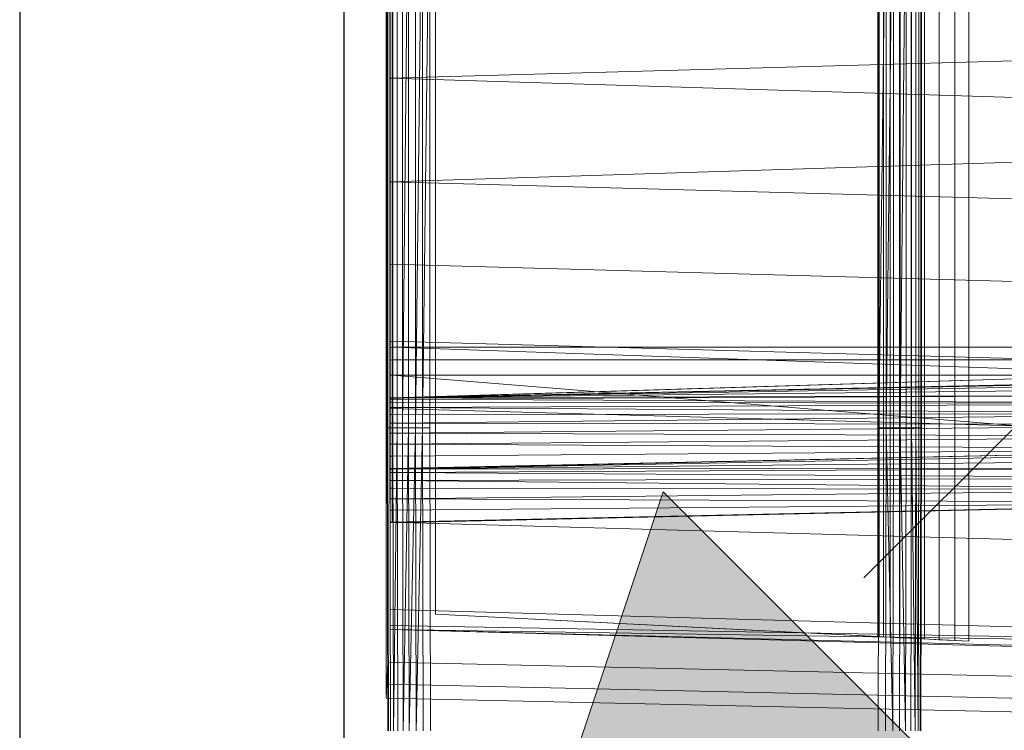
# Model space of a CAD drawing. Header units: metres. Extents: x 397.7 to 427.5, y 12.7 to 28.4.
# Tile 51 of 89: x 407.44 to 407.743, y 26.126 to 26.345. Entities that reach past the tile are written whole.
import ezdxf

# ---------------------------------------------------------------- set-up
doc = ezdxf.new("R2010")
doc.units = ezdxf.units.M
for name, color, linetype, lineweight in [('A-DETL-____-MBND', 7, 'Continuous', 18), ('A-DETL-GENF-OTLN', 7, 'Continuous', 18), ('A-WALL-____-MCUT', 7, 'Continuous', 25), ('A-WALL-____-OTLN', 7, 'Continuous', 25)]:
    doc.layers.add(name, color=color, linetype=linetype, lineweight=lineweight)

# ---------------------------------------------------------------- blocks, each defined once
blk = doc.blocks.new('Family - Inodor P4-153813-07_ENLLUMENAT_P4')
at = {"layer": 'A-DETL-____-MBND', "color": 253, "true_color": 0xaaaaaa}
for p, q in [((0.00056, 0.01465), (0.00056, 0.38826)), ((0.00056, 0.01465), (0.00056, 0.38826)), ((0.16489, 0.38826), (0.16489, 0.01465)), ((0.16489, 0.38826), (0.16489, 0.01465)), ((0, 0.36417), (0, 0.03582)), ((0, 0.03582), (0, 0.36417)), ((0.00056, 0.36417), (0.00056, 0.03582)), ((0.00056, 0.03582), (0.00056, 0.36417)), ((0.15833, 0.36132), (0.15833, 0.04336)), ((0.16188, 0.3615), (0.16187, 0.04318)), ((0.16598, 0.36171), (0.16598, 0.04297)), ((0.17052, 0.36194), (0.17052, 0.04274)), ((0.17536, 0.36218), (0.17536, 0.04249)), ((0.17966, 0.04228), (0.17966, 0.3624)), ((0.15161, 0.36098), (0.15161, 0.0437)), ((0.15205, 0.361), (0.15205, 0.04368)), ((0.15334, 0.36106), (0.15334, 0.04361)), ((0.15546, 0.36117), (0.15546, 0.04351)), ((0.01521, 0.35403), (0.01521, 0.05064)), ((0.01521, 0.35403), (0.01521, 0.05064)), ((0.00036, 0.10805), (0.00036, 0.29485)), ((0.00036, 0.10805), (0.00036, 0.29485)), ((0.00056, 0.10805), (0.00056, 0.29485)), ((0.00056, 0.29485), (0.00056, 0.10805)), ((0.00056, 0.10805), (0.00056, 0.29485)), ((0.00116, 0.10805), (0.00116, 0.29485)), ((0.00116, 0.29485), (0.00116, 0.10805)), ((0.00116, 0.10805), (0.00116, 0.29485)), ((0.00213, 0.10805), (0.00213, 0.29485)), ((0.00213, 0.29485), (0.00213, 0.10805)), ((0.00213, 0.10805), (0.00213, 0.29485)), ((0.00345, 0.10805), (0.00345, 0.29485)), ((0.00345, 0.29485), (0.00345, 0.10805)), ((0.00345, 0.10805), (0.00345, 0.29485)), ((0.00508, 0.10805), (0.00508, 0.29485)), ((0.00508, 0.29485), (0.00508, 0.10805)), ((0.00696, 0.29485), (0.00508, 0.10805)), ((0.00508, 0.10805), (0.00508, 0.29485)), ((0.00508, 0.10805), (0.00696, 0.29485)), ((0.00696, 0.10805), (0.00696, 0.29485)), ((0.00696, 0.10805), (0.00696, 0.29485)), ((0.00696, 0.10805), (0.00696, 0.29485)), ((0.00904, 0.10805), (0.00904, 0.29485)), ((0.00904, 0.29485), (0.00904, 0.10805)), ((0.01126, 0.29485), (0.00904, 0.10805)), ((0.00904, 0.10805), (0.00904, 0.29485)), ((0.00904, 0.10805), (0.01126, 0.29485)), ((0.01126, 0.10805), (0.01126, 0.29485)), ((0.01354, 0.29485), (0.01126, 0.10805)), ((0.01126, 0.10805), (0.01126, 0.29485)), ((0.01126, 0.10805), (0.01126, 0.29485)), ((0.01126, 0.10805), (0.01354, 0.29485)), ((0.01354, 0.10805), (0.01354, 0.29485)), ((0.01354, 0.29485), (0.01354, 0.10805)), ((0.01354, 0.10805), (0.01354, 0.29485)), ((0.15191, 0.10805), (0.15191, 0.29485)), ((0.15191, 0.29485), (0.15191, 0.10805)), ((0.15419, 0.29485), (0.15191, 0.10805)), ((0.15191, 0.10805), (0.15191, 0.29485)), ((0.15191, 0.10805), (0.15419, 0.29485)), ((0.15419, 0.10805), (0.15419, 0.29485)), ((0.15641, 0.29485), (0.15419, 0.10805)), ((0.15419, 0.10805), (0.15419, 0.29485)), ((0.15419, 0.10805), (0.15419, 0.29485)), ((0.15419, 0.10805), (0.15641, 0.29485)), ((0.15641, 0.10805), (0.15641, 0.29485)), ((0.15641, 0.10805), (0.15641, 0.29485)), ((0.15641, 0.10805), (0.15641, 0.29485)), ((0.15849, 0.10805), (0.15849, 0.29485)), ((0.15849, 0.29485), (0.15849, 0.10805)), ((0.16037, 0.29485), (0.15849, 0.10805)), ((0.15849, 0.10805), (0.15849, 0.29485)), ((0.15849, 0.10805), (0.16037, 0.29485)), ((0.16037, 0.10805), (0.16037, 0.29485)), ((0.16037, 0.10805), (0.16037, 0.29485)), ((0.16037, 0.10805), (0.16037, 0.29485)), ((0.162, 0.10805), (0.162, 0.29485)), ((0.162, 0.29485), (0.162, 0.10805)), ((0.162, 0.10805), (0.162, 0.29485)), ((0.16332, 0.10805), (0.16332, 0.29485)), ((0.16332, 0.29485), (0.16332, 0.10805)), ((0.16332, 0.10805), (0.16332, 0.29485)), ((0.16429, 0.10805), (0.16429, 0.29485)), ((0.16429, 0.29485), (0.16429, 0.10805)), ((0.16429, 0.10805), (0.16429, 0.29485)), ((0.16489, 0.10805), (0.16489, 0.29485)), ((0.16489, 0.29485), (0.16489, 0.10805)), ((0.16489, 0.10805), (0.16489, 0.29485)), ((0.16509, 0.29485), (0.16509, 0.10805)), ((0.16509, 0.29485), (0.16509, 0.10805)), ((0.00127, 0.11722), (0.00127, 0.28262)), ((0.00127, 0.13284), (0.00127, 0.26701)), ((0.00127, 0.267), (0.00127, 0.13339)), ((0.00186, 0.26697), (0.00186, 0.13288)), ((0.00186, 0.13288), (0.00186, 0.26697)), ((0.00186, 0.13288), (0.00186, 0.26697)), ((0.00186, 0.13288), (0.00186, 0.26697)), ((0.00127, 0.2159), (0.00127, 0.24131)), ((0.51095, 0.22997), (0.00127, 0.2159)), ((0.51095, 0.19991), (0.00127, 0.2159)), ((0.00127, 0.18393), (0.00127, 0.2159)), ((0.51095, 0.19991), (0.00127, 0.18393)), ((0.51095, 0.16986), (0.00127, 0.18393)), ((0.00127, 0.15852), (0.00127, 0.18393)), ((0.51095, 0.14444), (0.00127, 0.15852)), ((0.00127, 0.13475), (0.00127, 0.15852)), ((0.51095, 0.12067), (0.00127, 0.13475)), ((0.00127, 0.11399), (0.00127, 0.13475)), ((0.52327, 0.1334), (0.00127, 0.11723)), ((0.00127, 0.13339), (0.00127, 0.13285)), ((0.00186, 0.13288), (0.00127, 0.13285)), ((0.00186, 0.13288), (0.00127, 0.13285)), ((0.00186, 0.13288), (0.00127, 0.13284)), ((0.00186, 0.13288), (0.00127, 0.13284)), ((0.00127, 0.13285), (0.00127, 0.12897)), ((0.00127, 0.13284), (0.00127, 0.11728)), ((0.00186, 0.13288), (0.28176, 0.13288)), ((0.28176, 0.13288), (0.00186, 0.13288)), ((0.00186, 0.12899), (0.00186, 0.13288)), ((0.00186, 0.13288), (0.00186, 0.12899)), ((0.28176, 0.13288), (0.00186, 0.13288)), ((0.28176, 0.13288), (0.00186, 0.13288)), ((0.28176, 0.12326), (0.00186, 0.13288)), ((0.00186, 0.13288), (0.00187, 0.11726)), ((0.28176, 0.12326), (0.00186, 0.13288)), ((0.00187, 0.11726), (0.00186, 0.13288)), ((0.00187, 0.11726), (0.52327, 0.1334)), ((0.00187, 0.11726), (0.52327, 0.1334)), ((0.00187, 0.11726), (0.51154, 0.13288)), ((0.00187, 0.11726), (0.51154, 0.13288)), ((0.00186, 0.12899), (0.00127, 0.12897)), ((0.00186, 0.12899), (0.00127, 0.12897)), ((0.00127, 0.12897), (0.00127, 0.12431)), ((0.00186, 0.12899), (0.28176, 0.12899)), ((0.28176, 0.12899), (0.00186, 0.12899)), ((0.00186, 0.12431), (0.00186, 0.12899)), ((0.00186, 0.12899), (0.00186, 0.12431)), ((0.00186, 0.12431), (0.00127, 0.12431)), ((0.00127, 0.12431), (0.00186, 0.12431)), ((0.00127, 0.12431), (0.00127, 0.1243)), ((0.00186, 0.12431), (0.00127, 0.1243)), ((0.00127, 0.1243), (0.00186, 0.12431)), ((0.00186, 0.12431), (0.00127, 0.12428)), ((0.00186, 0.12431), (0.00127, 0.12428)), ((0.00127, 0.1243), (0.00127, 0.12428)), ((0.00127, 0.12428), (0.00127, 0.09539)), ((0.00186, 0.12431), (0.28176, 0.12431)), ((0.28176, 0.12431), (0.00186, 0.12431)), ((0.28175, 0.10165), (0.00186, 0.12431)), ((0.00186, 0.12431), (0.00192, 0.09531)), ((0.28175, 0.10165), (0.00186, 0.12431)), ((0.00192, 0.09531), (0.00186, 0.12431)), ((0.28176, 0.12326), (0.00187, 0.11726)), ((0.00187, 0.11726), (0.28176, 0.12326)), ((0.00187, 0.11726), (0.28176, 0.12326)), ((0.00187, 0.11726), (0.28176, 0.12326)), ((0.28176, 0.12295), (0.00187, 0.11726)), ((0.00187, 0.11726), (0.28176, 0.12295)), ((0.28176, 0.12197), (0.00187, 0.11726)), ((0.00187, 0.11726), (0.28176, 0.12197)), ((0.28176, 0.12037), (0.00187, 0.11726)), ((0.00187, 0.11726), (0.28176, 0.12037)), ((0.00187, 0.11726), (0.00127, 0.11728)), ((0.00127, 0.11728), (0.00187, 0.11726)), ((0.00127, 0.11728), (0.00127, 0.11723)), ((0.00187, 0.11726), (0.00127, 0.11723)), ((0.00187, 0.11726), (0.00127, 0.11723)), ((0.00127, 0.11722), (0.00187, 0.11726)), ((0.00187, 0.11726), (0.00127, 0.11722)), ((0.00127, 0.11722), (0.00127, 0.11691)), ((0.00187, 0.11694), (0.00127, 0.11691)), ((0.00187, 0.11694), (0.00127, 0.11691)), ((0.00127, 0.11691), (0.00127, 0.11594)), ((0.00187, 0.11596), (0.00127, 0.11594)), ((0.00187, 0.11596), (0.00127, 0.11594)), ((0.00127, 0.11594), (0.00127, 0.11434)), ((0.28176, 0.11819), (0.00187, 0.11726)), ((0.00187, 0.11694), (0.28176, 0.11819)), ((0.00187, 0.11726), (0.28176, 0.11819)), ((0.00187, 0.11694), (0.28176, 0.11819)), ((0.00187, 0.11694), (0.00187, 0.11726)), ((0.00187, 0.11726), (0.00187, 0.11694)), ((0.28176, 0.11552), (0.00187, 0.11694)), ((0.28176, 0.11552), (0.00187, 0.11694)), ((0.00187, 0.11596), (0.00187, 0.11694)), ((0.00187, 0.11694), (0.00187, 0.11596)), ((0.28176, 0.11552), (0.00187, 0.11596)), ((0.28176, 0.11552), (0.00187, 0.11596)), ((0.00187, 0.11436), (0.00187, 0.11596)), ((0.00187, 0.11596), (0.00187, 0.11436)), ((0.28176, 0.11552), (0.00187, 0.11436)), ((0.00187, 0.11436), (0.28176, 0.11552)), ((0.00187, 0.11436), (0.00127, 0.11434)), ((0.00187, 0.11436), (0.00127, 0.11434)), ((0.00127, 0.11434), (0.00127, 0.11218)), ((0.51095, 0.09991), (0.00127, 0.11399)), ((0.00127, 0.07896), (0.00127, 0.11399)), ((0.28176, 0.11242), (0.00187, 0.11436)), ((0.28176, 0.11242), (0.00187, 0.11436)), ((0.00187, 0.11219), (0.00187, 0.11436)), ((0.00187, 0.11436), (0.00187, 0.11219)), ((0.28176, 0.11242), (0.00187, 0.11219)), ((0.00187, 0.10951), (0.28176, 0.11242)), ((0.00187, 0.11219), (0.28176, 0.11242)), ((0.00187, 0.10951), (0.28176, 0.11242)), ((0.00187, 0.11219), (0.00127, 0.11218)), ((0.00187, 0.11219), (0.00127, 0.11218)), ((0.00127, 0.11218), (0.00127, 0.10951)), ((0.00187, 0.10951), (0.00127, 0.10951)), ((0.00127, 0.10951), (0.00187, 0.10951)), ((0.00187, 0.10951), (0.00127, 0.10951)), ((0.00187, 0.10951), (0.00127, 0.10951)), ((0.00127, 0.10951), (0.00127, 0.10642)), ((0.00187, 0.10951), (0.00187, 0.11219)), ((0.00187, 0.11219), (0.00187, 0.10951)), ((0.28176, 0.10898), (0.00187, 0.10951)), ((0.28176, 0.10898), (0.00187, 0.10951)), ((0.00187, 0.10641), (0.00187, 0.10951)), ((0.00187, 0.10951), (0.00187, 0.10641)), ((0.00056, 0.10805), (0.00036, 0.10805)), ((0.00056, 0.01465), (0.00036, 0.10805)), ((0.00036, 0.10805), (0.00056, 0.10805)), ((0.00056, 0.10805), (0.00036, 0.10805)), ((0.00056, 0.01465), (0.00036, 0.10805)), ((0.00116, 0.10805), (0.00056, 0.10805)), ((0.00076, 0.01465), (0.00056, 0.10805)), ((0.00056, 0.10805), (0.00116, 0.10805)), ((0.00056, 0.10805), (0.00056, 0.01465)), ((0.00116, 0.10805), (0.00056, 0.10805)), ((0.00076, 0.01465), (0.00056, 0.10805)), ((0.00076, 0.01465), (0.00056, 0.10805)), ((0.00056, 0.01465), (0.00056, 0.10805)), ((0.00213, 0.10805), (0.00116, 0.10805)), ((0.00136, 0.01465), (0.00116, 0.10805)), ((0.00116, 0.10805), (0.00213, 0.10805)), ((0.00116, 0.10805), (0.00136, 0.01465)), ((0.00213, 0.10805), (0.00116, 0.10805)), ((0.00136, 0.01465), (0.00116, 0.10805)), ((0.00187, 0.10641), (0.00127, 0.10642)), ((0.00127, 0.10642), (0.00187, 0.10641)), ((0.00127, 0.10642), (0.00127, 0.10642)), ((0.00187, 0.10641), (0.00127, 0.10642)), ((0.00127, 0.10642), (0.00187, 0.10641)), ((0.00127, 0.10642), (0.00127, 0.10641)), ((0.00187, 0.10641), (0.00127, 0.10641)), ((0.00187, 0.10641), (0.00127, 0.10641)), ((0.00127, 0.10641), (0.00127, 0.10299)), ((0.28176, 0.10898), (0.00187, 0.10641)), ((0.00187, 0.10641), (0.28176, 0.10898)), ((0.28176, 0.10533), (0.00187, 0.10641)), ((0.00187, 0.10641), (0.00187, 0.10298)), ((0.28176, 0.10533), (0.00187, 0.10641)), ((0.00187, 0.10298), (0.00187, 0.10641)), ((0.00345, 0.10805), (0.00213, 0.10805)), ((0.00233, 0.01465), (0.00213, 0.10805)), ((0.00213, 0.10805), (0.00345, 0.10805)), ((0.00213, 0.10805), (0.00233, 0.01465)), ((0.00345, 0.10805), (0.00213, 0.10805)), ((0.00233, 0.01465), (0.00213, 0.10805)), ((0.00345, 0.10805), (0.00233, 0.01465)), ((0.00233, 0.01465), (0.00345, 0.10805)), ((0.00365, 0.01465), (0.00345, 0.10805)), ((0.00345, 0.10805), (0.00508, 0.10805)), ((0.00508, 0.10805), (0.00345, 0.10805)), ((0.00365, 0.01465), (0.00345, 0.10805)), ((0.00365, 0.01465), (0.00345, 0.10805)), ((0.00528, 0.01465), (0.00508, 0.10805)), ((0.00696, 0.10805), (0.00508, 0.10805)), ((0.00508, 0.10805), (0.00528, 0.01465)), ((0.00696, 0.10805), (0.00508, 0.10805)), ((0.00528, 0.01465), (0.00508, 0.10805)), ((0.00696, 0.10805), (0.00528, 0.01465)), ((0.00528, 0.01465), (0.00696, 0.10805)), ((0.00716, 0.01465), (0.00696, 0.10805)), ((0.00696, 0.10805), (0.00904, 0.10805)), ((0.00904, 0.10805), (0.00696, 0.10805)), ((0.00716, 0.01465), (0.00696, 0.10805)), ((0.00716, 0.01465), (0.00696, 0.10805)), ((0.00904, 0.10805), (0.00716, 0.01465)), ((0.00716, 0.01465), (0.00904, 0.10805)), ((0.00924, 0.01465), (0.00904, 0.10805)), ((0.01126, 0.10805), (0.00904, 0.10805)), ((0.01126, 0.10805), (0.00904, 0.10805)), ((0.00924, 0.01465), (0.00904, 0.10805)), ((0.00924, 0.01465), (0.00904, 0.10805)), ((0.01126, 0.10805), (0.00924, 0.01465)), ((0.00924, 0.01465), (0.01126, 0.10805)), ((0.01146, 0.01465), (0.01126, 0.10805)), ((0.01354, 0.10805), (0.01126, 0.10805)), ((0.01354, 0.10805), (0.01126, 0.10805)), ((0.01146, 0.01465), (0.01126, 0.10805)), ((0.01146, 0.01465), (0.01126, 0.10805)), ((0.01374, 0.01465), (0.01354, 0.10805)), ((0.01354, 0.10805), (0.01374, 0.01465)), ((0.01354, 0.10805), (0.01374, 0.01465)), ((0.15171, 0.01465), (0.15191, 0.10805)), ((0.15191, 0.10805), (0.15171, 0.01465)), ((0.15191, 0.10805), (0.15171, 0.01465)), ((0.15419, 0.10805), (0.15191, 0.10805)), ((0.15419, 0.10805), (0.15191, 0.10805)), ((0.15419, 0.10805), (0.15399, 0.01465)), ((0.15419, 0.10805), (0.15399, 0.01465)), ((0.15399, 0.01465), (0.15419, 0.10805)), ((0.15641, 0.10805), (0.15419, 0.10805)), ((0.15641, 0.10805), (0.15419, 0.10805)), ((0.15621, 0.01465), (0.15419, 0.10805)), ((0.15621, 0.01465), (0.15419, 0.10805)), ((0.15641, 0.10805), (0.15621, 0.01465)), ((0.15641, 0.10805), (0.15621, 0.01465)), ((0.15641, 0.10805), (0.15621, 0.01465)), ((0.15641, 0.10805), (0.15849, 0.10805)), ((0.15849, 0.10805), (0.15641, 0.10805)), ((0.15849, 0.10805), (0.15829, 0.01465)), ((0.15849, 0.10805), (0.15829, 0.01465)), ((0.15829, 0.01465), (0.15849, 0.10805)), ((0.16037, 0.10805), (0.15849, 0.10805)), ((0.16037, 0.10805), (0.15849, 0.10805)), ((0.16017, 0.01465), (0.15849, 0.10805)), ((0.16017, 0.01465), (0.15849, 0.10805)), ((0.16037, 0.10805), (0.16017, 0.01465)), ((0.16037, 0.10805), (0.16017, 0.01465)), ((0.16037, 0.10805), (0.16017, 0.01465)), ((0.16037, 0.10805), (0.162, 0.10805)), ((0.162, 0.10805), (0.16037, 0.10805)), ((0.162, 0.10805), (0.1618, 0.01465)), ((0.162, 0.10805), (0.1618, 0.01465)), ((0.1618, 0.01465), (0.162, 0.10805)), ((0.16332, 0.10805), (0.162, 0.10805)), ((0.162, 0.10805), (0.16332, 0.10805)), ((0.16332, 0.10805), (0.162, 0.10805)), ((0.16312, 0.01465), (0.162, 0.10805)), ((0.16312, 0.01465), (0.162, 0.10805)), ((0.16332, 0.10805), (0.16312, 0.01465)), ((0.16332, 0.10805), (0.16312, 0.01465)), ((0.16312, 0.01465), (0.16332, 0.10805)), ((0.16429, 0.10805), (0.16332, 0.10805)), ((0.16332, 0.10805), (0.16429, 0.10805)), ((0.16429, 0.10805), (0.16332, 0.10805)), ((0.16409, 0.01465), (0.16332, 0.10805)), ((0.16409, 0.01465), (0.16332, 0.10805)), ((0.16429, 0.10805), (0.16409, 0.01465)), ((0.16429, 0.10805), (0.16409, 0.01465)), ((0.16429, 0.10805), (0.16409, 0.01465)), ((0.16489, 0.10805), (0.16429, 0.10805)), ((0.16429, 0.10805), (0.16489, 0.10805)), ((0.16489, 0.10805), (0.16429, 0.10805)), ((0.16489, 0.10805), (0.16469, 0.01465)), ((0.16489, 0.10805), (0.16469, 0.01465)), ((0.16469, 0.01465), (0.16489, 0.10805)), ((0.16509, 0.10805), (0.16489, 0.10805)), ((0.16509, 0.10805), (0.16489, 0.01465)), ((0.16489, 0.10805), (0.16509, 0.10805)), ((0.16509, 0.10805), (0.16489, 0.01465)), ((0.16509, 0.10805), (0.16489, 0.10805)), ((0.16489, 0.01465), (0.16489, 0.10805)), ((0.16489, 0.01465), (0.16489, 0.10805)), ((0.28176, 0.10533), (0.00187, 0.10298)), ((0.00187, 0.10298), (0.28176, 0.10533)), ((0.00187, 0.10298), (0.00127, 0.10299)), ((0.00127, 0.10299), (0.00187, 0.10298)), ((0.00127, 0.10299), (0.00127, 0.10298)), ((0.00187, 0.10298), (0.00127, 0.10298)), ((0.00127, 0.10298), (0.00187, 0.10298)), ((0.00127, 0.10298), (0.00127, 0.10297)), ((0.00187, 0.10298), (0.00127, 0.10297)), ((0.00187, 0.10298), (0.00127, 0.10297)), ((0.00127, 0.10297), (0.00127, 0.09933)), ((0.28176, 0.10156), (0.00127, 0.09542)), ((0.28176, 0.10156), (0.00187, 0.10298)), ((0.28176, 0.10156), (0.00187, 0.10298)), ((0.00187, 0.09932), (0.00187, 0.10298)), ((0.00187, 0.10298), (0.00187, 0.09932)), ((0.28176, 0.10156), (0.00187, 0.09932)), ((0.00187, 0.09555), (0.28176, 0.10156)), ((0.00187, 0.09932), (0.28176, 0.10156)), ((0.00187, 0.09555), (0.28176, 0.10156)), ((0.28175, 0.10165), (0.00192, 0.09531)), ((0.00192, 0.09531), (0.28175, 0.10165)), ((0.28181, 0.10065), (0.00192, 0.09531)), ((0.00192, 0.09531), (0.28181, 0.10065)), ((0.00187, 0.09932), (0.00127, 0.09933)), ((0.00127, 0.09933), (0.00187, 0.09932)), ((0.00127, 0.09933), (0.00127, 0.09932)), ((0.00187, 0.09932), (0.00127, 0.09932)), ((0.00187, 0.09932), (0.00127, 0.09932)), ((0.00127, 0.09932), (0.00127, 0.09556)), ((0.00187, 0.09555), (0.00187, 0.09932)), ((0.00187, 0.09932), (0.00187, 0.09555)), ((0.28181, 0.0982), (0.00192, 0.09531)), ((0.00192, 0.09531), (0.28181, 0.0982)), ((0.00187, 0.09555), (0.00127, 0.09556)), ((0.00127, 0.09556), (0.00187, 0.09555)), ((0.00127, 0.09556), (0.00127, 0.09555)), ((0.00187, 0.09555), (0.00127, 0.09552)), ((0.00187, 0.09555), (0.00127, 0.09555)), ((0.00127, 0.09555), (0.00187, 0.09555)), ((0.00127, 0.09555), (0.00127, 0.09553)), ((0.00187, 0.09555), (0.00127, 0.09553)), ((0.00127, 0.09553), (0.00187, 0.09555)), ((0.00187, 0.09555), (0.00127, 0.09552)), ((0.00127, 0.09553), (0.00127, 0.09552)), ((0.00127, 0.09552), (0.00127, 0.09542)), ((0.00192, 0.09531), (0.00127, 0.09539)), ((0.00127, 0.09539), (0.00192, 0.09531)), ((0.00127, 0.09539), (0.00127, 0.09528)), ((0.00192, 0.09531), (0.00127, 0.09528)), ((0.00192, 0.09531), (0.00127, 0.09528)), ((0.00127, 0.09528), (0.00127, 0.09428)), ((0.00192, 0.09431), (0.00127, 0.09428)), ((0.00192, 0.09431), (0.00127, 0.09428)), ((0.00127, 0.09428), (0.00127, 0.09183)), ((0.28181, 0.09576), (0.00192, 0.09531)), ((0.00192, 0.09431), (0.28181, 0.09576)), ((0.00192, 0.09531), (0.28181, 0.09576)), ((0.00192, 0.09431), (0.28181, 0.09576)), ((0.00192, 0.09431), (0.00192, 0.09531)), ((0.00192, 0.09531), (0.00192, 0.09431)), ((0.28181, 0.09248), (0.00192, 0.09431)), ((0.28181, 0.09248), (0.00192, 0.09431)), ((0.00192, 0.09185), (0.00192, 0.09431)), ((0.00192, 0.09431), (0.00192, 0.09185)), ((0.00192, 0.09185), (0.00127, 0.09183)), ((0.00192, 0.09185), (0.00127, 0.09183)), ((0.00127, 0.09183), (0.00127, 0.08941)), ((0.28181, 0.09248), (0.00192, 0.09185)), ((0.00192, 0.09185), (0.28181, 0.09248)), ((0.28181, 0.08906), (0.00192, 0.09185)), ((0.28181, 0.08906), (0.00192, 0.09185)), ((0.00192, 0.08942), (0.00192, 0.09185)), ((0.00192, 0.09185), (0.00192, 0.08942)), ((0.00192, 0.08942), (0.00127, 0.08941)), ((0.00192, 0.08942), (0.00127, 0.08941)), ((0.00127, 0.08941), (0.00127, 0.08614)), ((0.28181, 0.08906), (0.00192, 0.08942)), ((0.28181, 0.08906), (0.00192, 0.08942)), ((0.00192, 0.08614), (0.00192, 0.08942)), ((0.00192, 0.08942), (0.00192, 0.08614)), ((0.28181, 0.08906), (0.00192, 0.08614)), ((0.00192, 0.08614), (0.28181, 0.08906)), ((0.00192, 0.08614), (0.00127, 0.08614)), ((0.00127, 0.08614), (0.00192, 0.08614)), ((0.00127, 0.08614), (0.00127, 0.08614)), ((0.00192, 0.08614), (0.00127, 0.08614)), ((0.00192, 0.08614), (0.00127, 0.08614)), ((0.00127, 0.08614), (0.00127, 0.08273)), ((0.28181, 0.08497), (0.00192, 0.08614)), ((0.00192, 0.08614), (0.00192, 0.08272)), ((0.28181, 0.08497), (0.00192, 0.08614)), ((0.00192, 0.08272), (0.00192, 0.08614)), ((0.28181, 0.08497), (0.00127, 0.07882)), ((0.00192, 0.08272), (0.00127, 0.08273)), ((0.00127, 0.08273), (0.00192, 0.08272)), ((0.00127, 0.08273), (0.00127, 0.08272)), ((0.00192, 0.08272), (0.00127, 0.08272)), ((0.00127, 0.08272), (0.00192, 0.08272)), ((0.00127, 0.08272), (0.00127, 0.08271)), ((0.00192, 0.08272), (0.00127, 0.08271)), ((0.00192, 0.08272), (0.00127, 0.08271)), ((0.00127, 0.08271), (0.00127, 0.07897)), ((0.28181, 0.08497), (0.00192, 0.08272)), ((0.00192, 0.07896), (0.28181, 0.08497)), ((0.00192, 0.08272), (0.28181, 0.08497)), ((0.00192, 0.07896), (0.28181, 0.08497)), ((0.00192, 0.07896), (0.00192, 0.08272)), ((0.00192, 0.08272), (0.00192, 0.07896)), ((0.00192, 0.07896), (0.00127, 0.07897)), ((0.00127, 0.07897), (0.00192, 0.07896)), ((0.00127, 0.07897), (0.00127, 0.07896)), ((0.51095, 0.06488), (0.00127, 0.07896)), ((0.00127, 0.05207), (0.00127, 0.07896)), ((0.00192, 0.07896), (0.00127, 0.07894)), ((0.00192, 0.07896), (0.00127, 0.07896)), ((0.00127, 0.07896), (0.00192, 0.07896)), ((0.00127, 0.07896), (0.00127, 0.07894)), ((0.00192, 0.07896), (0.00127, 0.07894)), ((0.00127, 0.07894), (0.00192, 0.07896)), ((0.00192, 0.07896), (0.00127, 0.07894)), ((0.00127, 0.07894), (0.00127, 0.07882)), ((0.00127, 0.07894), (0.00127, 0.07894)), ((0.51095, 0.03799), (0.00127, 0.05207)), ((0.00127, 0.04712), (0.00127, 0.05207)), ((0.01521, 0.05064), (0.15161, 0.0437)), ((0.17966, 0.04228), (0.01521, 0.05064)), ((0.51095, 0.03799), (0.00127, 0.04712)), ((0.00127, 0.04594), (0.00127, 0.04712)), ((0.51095, 0.03799), (0.00127, 0.04594)), ((0.51095, 0.03305), (0.00127, 0.04594)), ((0.51095, 0.03186), (0.00127, 0.04594)), ((0.15161, 0.0437), (0.15205, 0.04368)), ((0.15205, 0.04368), (0.15334, 0.04361)), ((0.15334, 0.04361), (0.15546, 0.04351)), ((0.15546, 0.04351), (0.15833, 0.04336)), ((0.15833, 0.04336), (0.16187, 0.04318)), ((0.16187, 0.04318), (0.16598, 0.04297)), ((0.16598, 0.04297), (0.17052, 0.04274)), ((0.17052, 0.04274), (0.17536, 0.04249)), ((0.17536, 0.04249), (0.17966, 0.04228)), ((0, 0.03582), (0, 0.02899)), ((0, 0.02899), (0, 0.03582)), ((0.00056, 0.03582), (0.00022, 0.02899)), ((0.00022, 0.02899), (0.00056, 0.03582)), ((0.00056, 0.03582), (0.31998, 0.0287)), ((0.00056, 0.03582), (0.31998, 0.0287)), ((0.00022, 0.02899), (0, 0.02477)), ((0, 0.02477), (0.00022, 0.02899)), ((0, 0.02899), (0, 0.02477)), ((0, 0.02477), (0, 0.02899)), ((0.00022, 0.02899), (0.31971, 0.02187)), ((0.00022, 0.02899), (0.31971, 0.02187)), ((0, 0.02477), (0.31954, 0.01764)), ((0, 0.02477), (0.31954, 0.01764))]:
    blk.add_line(p, q, dxfattribs=at)
blk = doc.blocks.new('Family - Evans P4-154126-07_ENLLUMENAT_P4')
at = {"layer": 'A-WALL-____-MCUT', "color": 253, "true_color": 0xaaaaaa}
for p, q in [((1.72, 0.1), (0, 0.1)), ((0, 0), (1.72, 0))]:
    blk.add_line(p, q, dxfattribs=at)
at = {"layer": 'A-WALL-____-OTLN', "color": 253, "true_color": 0xaaaaaa}
for p, q in [((1.72, 0.1), (0, 0.1)), ((0, 0), (1.72, 0))]:
    blk.add_line(p, q, dxfattribs=at)
at = {"layer": 'A-WALL-____-OTLN', "color": 253, "lineweight": 18, "true_color": 0xaaaaaa}
blk.add_line((-0.0054, 0), (1.72, 0), dxfattribs=at)
blk = doc.blocks.new('LONDR55-XX_ZZ-ARQ-CAA-M3D-Londres55_ifc-1-07_ENLLUMENAT_P4')
at = {"layer": 'A-DETL-____-MBND', "color": 253, "lineweight": 18, "true_color": 0xaaaaaa}
blk.add_blockref('Family - Inodor P4-153813-07_ENLLUMENAT_P4', (407.55268, 26.11126), dxfattribs=at)
at = {"layer": 'A-WALL-____-OTLN', "color": 253, "lineweight": 18, "true_color": 0xaaaaaa, "rotation": 270}
blk.add_blockref('Family - Evans P4-154126-07_ENLLUMENAT_P4', (407.43973, 27.64946), dxfattribs=at)
blk = doc.blocks.new('ZYR_06_01 Detector Presència Paret - Detector 90º-841973-07_ENLLUMENAT_P4')
at = {"layer": 'A-DETL-GENF-OTLN', "true_color": 0x00c400}
blk.add_hatch(color=92, dxfattribs=at).paths.add_polyline_path([(0, 0), (0.125, 0.25), (-0.125, 0.25)])
at = {"layer": 'A-DETL-GENF-OTLN', "color": 92, "true_color": 0x00c400}
for p, q in [((-0.0625, 0.275), (-0.0625, 0.365)), ((-0.125, 0.25), (0.125, 0.25)), ((0, 0), (-0.125, 0.25)), ((-0.125, 0.25), (0, 0)), ((-0.125, 0.25), (0.125, 0.25))]:
    blk.add_line(p, q, dxfattribs=at)

msp = doc.modelspace()

# ---------------------------------------------------------------- block references
at = {"lineweight": 5}
msp.add_blockref('LONDR55-XX_ZZ-ARQ-CAA-M3D-Londres55_ifc-1-07_ENLLUMENAT_P4', (0, 0), dxfattribs=at)
at = {"layer": 'A-DETL-GENF-OTLN', "color": 92, "true_color": 0x00c400, "rotation": 315.0000000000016}
msp.add_blockref('ZYR_06_01 Detector Presència Paret - Detector 90º-841973-07_ENLLUMENAT_P4', (407.54976, 25.93443), dxfattribs=at)

doc.saveas('drawing.dxf')
